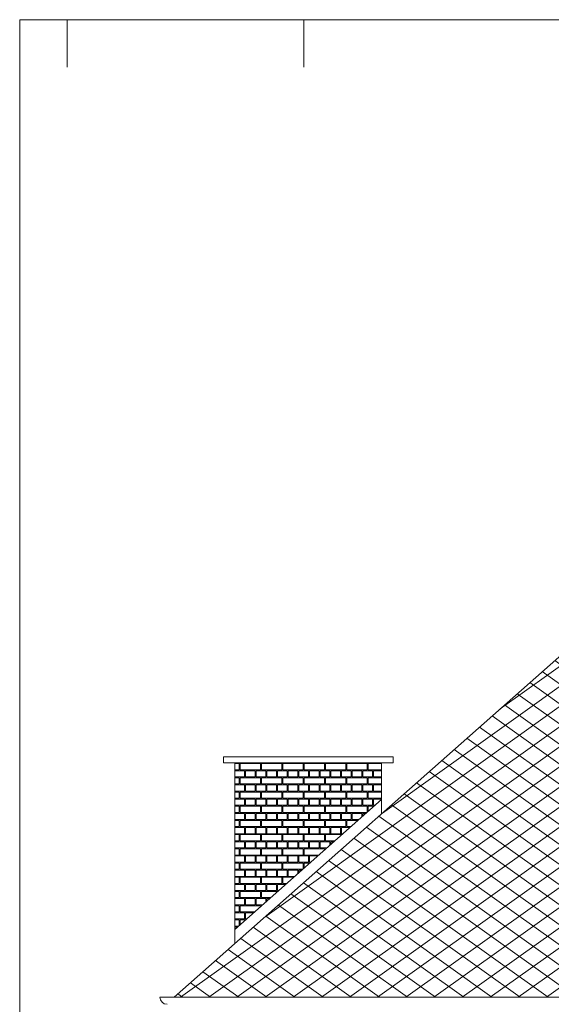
# Model space of a CAD drawing. Extents: x -394022 to -71759, y -12022 to 18278.
# Tile 66 of 91: x -128759 to -123148, y 7883 to 18278. Entities that reach past the tile are written whole.
import ezdxf

# ---------------------------------------------------------------- set-up
doc = ezdxf.new("R2010")
doc.units = 0
doc.header["$MEASUREMENT"] = 0
doc.layers.add('Arch kolorystyka_Nr_Pióra__114', color=7, linetype='Continuous', lineweight=13, true_color=0xf1d696)
doc.layers.add('arch wypelnienia_Nr_Pióra__2', color=7, linetype='Continuous', lineweight=13, true_color=0x7f7f7f)
for name, color, linetype, lineweight in [('ARCH TABELA_Nr_Pióra__21', 7, 'Continuous', 13), ('INWENT DACH_Nr_Pióra__21', 7, 'Continuous', 13), ('Inwent kominy_Nr_Pióra__21', 7, 'Continuous', 13), ('INWENT ODWODNIENIE_Nr_Pióra__5', 7, 'Continuous', 13)]:
    doc.layers.add(name, color=color, linetype=linetype, lineweight=lineweight)

# ---------------------------------------------------------------- blocks, each defined once
blk = doc.blocks.new('*X2')
at = {"layer": 'Arch kolorystyka_Nr_Pióra__114', "linetype": 'Continuous'}
for p, q in [((-126442, 10424), (-126489, 10424)), ((-126442, 10359), (-126442, 10424)), ((-126217, 10424), (-126432, 10424)), ((-126432, 10359), (-126432, 10424)), ((-126217, 10359), (-126217, 10424)), ((-125992, 10424), (-126207, 10424)), ((-126207, 10359), (-126207, 10424)), ((-125992, 10359), (-125992, 10424)), ((-125767, 10424), (-125982, 10424)), ((-125982, 10359), (-125982, 10424)), ((-125767, 10359), (-125767, 10424)), ((-125542, 10424), (-125757, 10424)), ((-125757, 10359), (-125757, 10424)), ((-125542, 10359), (-125542, 10424)), ((-125317, 10424), (-125532, 10424)), ((-125532, 10359), (-125532, 10424)), ((-125317, 10359), (-125317, 10424)), ((-125092, 10424), (-125307, 10424)), ((-125307, 10359), (-125307, 10424)), ((-125092, 10359), (-125092, 10424)), ((-124939, 10424), (-125082, 10424)), ((-125082, 10359), (-125082, 10424)), ((-126489, 10359), (-126442, 10359)), ((-126489, 10349), (-126489, 10284)), ((-126489, 10349), (-126386, 10349)), ((-126432, 10359), (-126217, 10359)), ((-126386, 10349), (-126386, 10284)), ((-126376, 10349), (-126376, 10284)), ((-126376, 10349), (-126274, 10349)), ((-126274, 10349), (-126274, 10284)), ((-126264, 10349), (-126264, 10284)), ((-126264, 10349), (-126161, 10349)), ((-126207, 10359), (-125992, 10359)), ((-126161, 10349), (-126161, 10284)), ((-126151, 10349), (-126151, 10284)), ((-126151, 10349), (-126049, 10349)), ((-126049, 10349), (-126049, 10284)), ((-126039, 10349), (-126039, 10284)), ((-126039, 10349), (-125936, 10349)), ((-125982, 10359), (-125767, 10359)), ((-125936, 10349), (-125936, 10284)), ((-125926, 10349), (-125926, 10284)), ((-125926, 10349), (-125824, 10349)), ((-125824, 10349), (-125824, 10284)), ((-125814, 10349), (-125814, 10284)), ((-125814, 10349), (-125711, 10349)), ((-125757, 10359), (-125542, 10359)), ((-125711, 10349), (-125711, 10284)), ((-125701, 10349), (-125701, 10284)), ((-125701, 10349), (-125599, 10349)), ((-125599, 10349), (-125599, 10284)), ((-125589, 10349), (-125589, 10284)), ((-125589, 10349), (-125486, 10349)), ((-125532, 10359), (-125317, 10359)), ((-125486, 10349), (-125486, 10284)), ((-125476, 10349), (-125476, 10284)), ((-125476, 10349), (-125374, 10349)), ((-125374, 10349), (-125374, 10284)), ((-125364, 10349), (-125364, 10284)), ((-125364, 10349), (-125261, 10349)), ((-125307, 10359), (-125092, 10359)), ((-125261, 10349), (-125261, 10284)), ((-125251, 10349), (-125251, 10284)), ((-125251, 10349), (-125149, 10349)), ((-125149, 10349), (-125149, 10284)), ((-125139, 10349), (-125139, 10284)), ((-125139, 10349), (-125036, 10349)), ((-125082, 10359), (-124939, 10359)), ((-125036, 10349), (-125036, 10284)), ((-125026, 10349), (-125026, 10284)), ((-125026, 10349), (-124939, 10349)), ((-126489, 10284), (-126386, 10284)), ((-126442, 10274), (-126489, 10274)), ((-126489, 10209), (-126442, 10209)), ((-126489, 10199), (-126489, 10134)), ((-126489, 10199), (-126386, 10199)), ((-126442, 10209), (-126442, 10274)), ((-126217, 10274), (-126432, 10274)), ((-126432, 10209), (-126432, 10274)), ((-126432, 10209), (-126217, 10209)), ((-126386, 10199), (-126386, 10134)), ((-126376, 10284), (-126274, 10284)), ((-126376, 10199), (-126376, 10134)), ((-126376, 10199), (-126274, 10199)), ((-126274, 10199), (-126274, 10134)), ((-126264, 10284), (-126161, 10284)), ((-126264, 10199), (-126264, 10134)), ((-126264, 10199), (-126161, 10199)), ((-126217, 10209), (-126217, 10274)), ((-125992, 10274), (-126207, 10274)), ((-126207, 10209), (-126207, 10274)), ((-126207, 10209), (-125992, 10209)), ((-126161, 10199), (-126161, 10134)), ((-126151, 10284), (-126049, 10284)), ((-126151, 10199), (-126151, 10134)), ((-126151, 10199), (-126049, 10199)), ((-126049, 10199), (-126049, 10134)), ((-126039, 10284), (-125936, 10284)), ((-126039, 10199), (-126039, 10134)), ((-126039, 10199), (-125936, 10199)), ((-125992, 10209), (-125992, 10274)), ((-125767, 10274), (-125982, 10274)), ((-125982, 10209), (-125982, 10274)), ((-125982, 10209), (-125767, 10209)), ((-125936, 10199), (-125936, 10134)), ((-125926, 10284), (-125824, 10284)), ((-125926, 10199), (-125926, 10134)), ((-125926, 10199), (-125824, 10199)), ((-125824, 10199), (-125824, 10134)), ((-125814, 10284), (-125711, 10284)), ((-125814, 10199), (-125814, 10134)), ((-125814, 10199), (-125711, 10199)), ((-125767, 10209), (-125767, 10274)), ((-125542, 10274), (-125757, 10274)), ((-125757, 10209), (-125757, 10274)), ((-125757, 10209), (-125542, 10209)), ((-125711, 10199), (-125711, 10134)), ((-125701, 10284), (-125599, 10284)), ((-125701, 10199), (-125701, 10134)), ((-125701, 10199), (-125599, 10199)), ((-125599, 10199), (-125599, 10134)), ((-125589, 10284), (-125486, 10284)), ((-125589, 10199), (-125589, 10134)), ((-125589, 10199), (-125486, 10199)), ((-125542, 10209), (-125542, 10274)), ((-125317, 10274), (-125532, 10274)), ((-125532, 10209), (-125532, 10274)), ((-125532, 10209), (-125317, 10209)), ((-125486, 10199), (-125486, 10134)), ((-125476, 10284), (-125374, 10284)), ((-125476, 10199), (-125476, 10134)), ((-125476, 10199), (-125374, 10199)), ((-125374, 10199), (-125374, 10134)), ((-125364, 10284), (-125261, 10284)), ((-125364, 10199), (-125364, 10134)), ((-125364, 10199), (-125261, 10199)), ((-125317, 10209), (-125317, 10274)), ((-125092, 10274), (-125307, 10274)), ((-125307, 10209), (-125307, 10274)), ((-125307, 10209), (-125092, 10209)), ((-125261, 10199), (-125261, 10134)), ((-125251, 10284), (-125149, 10284)), ((-125251, 10199), (-125251, 10134)), ((-125251, 10199), (-125149, 10199)), ((-125149, 10199), (-125149, 10134)), ((-125139, 10284), (-125036, 10284)), ((-125139, 10199), (-125139, 10134)), ((-125139, 10199), (-125036, 10199)), ((-125092, 10209), (-125092, 10274)), ((-124939, 10274), (-125082, 10274)), ((-125082, 10209), (-125082, 10274)), ((-125082, 10209), (-124939, 10209)), ((-125036, 10199), (-125036, 10134)), ((-125026, 10284), (-124939, 10284)), ((-125026, 10199), (-125026, 10134)), ((-125026, 10199), (-124939, 10199)), ((-126489, 10134), (-126386, 10134)), ((-126442, 10124), (-126489, 10124)), ((-126442, 10059), (-126442, 10124)), ((-126217, 10124), (-126432, 10124)), ((-126432, 10059), (-126432, 10124)), ((-126376, 10134), (-126274, 10134)), ((-126264, 10134), (-126161, 10134)), ((-126217, 10059), (-126217, 10124)), ((-125992, 10124), (-126207, 10124)), ((-126207, 10059), (-126207, 10124)), ((-126151, 10134), (-126049, 10134)), ((-126039, 10134), (-125936, 10134)), ((-125992, 10059), (-125992, 10124)), ((-125767, 10124), (-125982, 10124)), ((-125982, 10059), (-125982, 10124)), ((-125926, 10134), (-125824, 10134)), ((-125814, 10134), (-125711, 10134)), ((-125767, 10059), (-125767, 10124)), ((-125542, 10124), (-125757, 10124)), ((-125757, 10059), (-125757, 10124)), ((-125701, 10134), (-125599, 10134)), ((-125589, 10134), (-125486, 10134)), ((-125542, 10059), (-125542, 10124)), ((-125317, 10124), (-125532, 10124)), ((-125532, 10059), (-125532, 10124)), ((-125476, 10134), (-125374, 10134)), ((-125364, 10134), (-125261, 10134)), ((-125317, 10059), (-125317, 10124)), ((-125092, 10124), (-125307, 10124)), ((-125307, 10059), (-125307, 10124)), ((-125251, 10134), (-125149, 10134)), ((-125139, 10134), (-125036, 10134)), ((-125092, 10059), (-125092, 10124)), ((-124939, 10124), (-125082, 10124)), ((-125082, 10059), (-125082, 10124)), ((-125026, 10134), (-124939, 10134)), ((-126489, 10059), (-126442, 10059)), ((-126489, 10049), (-126489, 9984)), ((-126489, 10049), (-126386, 10049)), ((-126489, 9984), (-126386, 9984)), ((-126432, 10059), (-126217, 10059)), ((-126386, 10049), (-126386, 9984)), ((-126376, 10049), (-126376, 9984)), ((-126376, 10049), (-126274, 10049)), ((-126376, 9984), (-126274, 9984)), ((-126274, 10049), (-126274, 9984)), ((-126264, 10049), (-126264, 9984)), ((-126264, 10049), (-126161, 10049)), ((-126264, 9984), (-126161, 9984)), ((-126207, 10059), (-125992, 10059)), ((-126161, 10049), (-126161, 9984)), ((-126151, 10049), (-126151, 9984)), ((-126151, 10049), (-126049, 10049)), ((-126151, 9984), (-126049, 9984)), ((-126049, 10049), (-126049, 9984)), ((-126039, 10049), (-126039, 9984)), ((-126039, 10049), (-125936, 10049)), ((-126039, 9984), (-125936, 9984)), ((-125982, 10059), (-125767, 10059)), ((-125936, 10049), (-125936, 9984)), ((-125926, 10049), (-125926, 9984)), ((-125926, 10049), (-125824, 10049)), ((-125926, 9984), (-125824, 9984)), ((-125824, 10049), (-125824, 9984)), ((-125814, 10049), (-125814, 9984)), ((-125814, 10049), (-125711, 10049)), ((-125814, 9984), (-125711, 9984)), ((-125757, 10059), (-125542, 10059)), ((-125711, 10049), (-125711, 9984)), ((-125701, 10049), (-125701, 9984)), ((-125701, 10049), (-125599, 10049)), ((-125701, 9984), (-125599, 9984)), ((-125599, 10049), (-125599, 9984)), ((-125589, 10049), (-125589, 9984)), ((-125589, 10049), (-125486, 10049)), ((-125589, 9984), (-125486, 9984)), ((-125532, 10059), (-125317, 10059)), ((-125486, 10049), (-125486, 9984)), ((-125476, 10049), (-125476, 9984)), ((-125476, 10049), (-125374, 10049)), ((-125476, 9984), (-125374, 9984)), ((-125374, 10049), (-125374, 9984)), ((-125364, 10049), (-125364, 9984)), ((-125364, 10049), (-125261, 10049)), ((-125364, 9984), (-125261, 9984)), ((-125307, 10059), (-125092, 10059)), ((-125261, 10049), (-125261, 9984)), ((-125251, 10049), (-125251, 9984)), ((-125251, 10049), (-125149, 10049)), ((-125251, 9984), (-125149, 9984)), ((-125149, 10049), (-125149, 9984)), ((-125139, 10049), (-125139, 9984)), ((-125139, 10049), (-125036, 10049)), ((-125139, 9984), (-125036, 9984)), ((-125082, 10059), (-124939, 10059)), ((-125036, 10049), (-125036, 9984)), ((-125026, 10049), (-125026, 9984)), ((-125026, 10049), (-124939, 10049)), ((-125026, 9984), (-125009, 9984)), ((-126442, 9974), (-126489, 9974)), ((-126489, 9909), (-126442, 9909)), ((-126489, 9899), (-126489, 9834)), ((-126489, 9899), (-126386, 9899)), ((-126442, 9909), (-126442, 9974)), ((-126217, 9974), (-126432, 9974)), ((-126432, 9909), (-126432, 9974)), ((-126432, 9909), (-126217, 9909)), ((-126386, 9899), (-126386, 9834)), ((-126376, 9899), (-126376, 9834)), ((-126376, 9899), (-126274, 9899)), ((-126274, 9899), (-126274, 9834)), ((-126264, 9899), (-126264, 9834)), ((-126264, 9899), (-126161, 9899)), ((-126217, 9909), (-126217, 9974)), ((-125992, 9974), (-126207, 9974)), ((-126207, 9909), (-126207, 9974)), ((-126207, 9909), (-125992, 9909)), ((-126161, 9899), (-126161, 9834)), ((-126151, 9899), (-126151, 9834)), ((-126151, 9899), (-126049, 9899)), ((-126049, 9899), (-126049, 9834)), ((-126039, 9899), (-126039, 9834)), ((-126039, 9899), (-125936, 9899)), ((-125992, 9909), (-125992, 9974)), ((-125767, 9974), (-125982, 9974)), ((-125982, 9909), (-125982, 9974)), ((-125982, 9909), (-125767, 9909)), ((-125936, 9899), (-125936, 9834)), ((-125926, 9899), (-125926, 9834)), ((-125926, 9899), (-125824, 9899)), ((-125824, 9899), (-125824, 9834)), ((-125814, 9899), (-125814, 9834)), ((-125814, 9899), (-125711, 9899)), ((-125767, 9909), (-125767, 9974)), ((-125542, 9974), (-125757, 9974)), ((-125757, 9909), (-125757, 9974)), ((-125757, 9909), (-125542, 9909)), ((-125711, 9899), (-125711, 9834)), ((-125701, 9899), (-125701, 9834)), ((-125701, 9899), (-125599, 9899)), ((-125599, 9899), (-125599, 9834)), ((-125589, 9899), (-125589, 9834)), ((-125589, 9899), (-125486, 9899)), ((-125542, 9909), (-125542, 9974)), ((-125317, 9974), (-125532, 9974)), ((-125532, 9909), (-125532, 9974)), ((-125532, 9909), (-125317, 9909)), ((-125486, 9899), (-125486, 9834)), ((-125476, 9899), (-125476, 9834)), ((-125476, 9899), (-125374, 9899)), ((-125374, 9899), (-125374, 9834)), ((-125364, 9899), (-125364, 9834)), ((-125364, 9899), (-125261, 9899)), ((-125317, 9909), (-125317, 9974)), ((-125092, 9974), (-125307, 9974)), ((-125307, 9909), (-125307, 9974)), ((-125307, 9909), (-125093, 9909)), ((-125261, 9899), (-125261, 9834)), ((-125251, 9899), (-125251, 9834)), ((-125251, 9899), (-125149, 9899)), ((-125149, 9899), (-125149, 9860)), ((-125139, 9899), (-125139, 9869)), ((-125139, 9899), (-125105, 9899)), ((-125092, 9910), (-125092, 9974)), ((-125020, 9974), (-125082, 9974)), ((-125082, 9919), (-125082, 9974)), ((-126489, 9834), (-126386, 9834)), ((-126442, 9824), (-126489, 9824)), ((-126442, 9759), (-126442, 9824)), ((-126217, 9824), (-126432, 9824)), ((-126432, 9759), (-126432, 9824)), ((-126376, 9834), (-126274, 9834)), ((-126264, 9834), (-126161, 9834)), ((-126217, 9759), (-126217, 9824)), ((-125992, 9824), (-126207, 9824)), ((-126207, 9759), (-126207, 9824)), ((-126151, 9834), (-126049, 9834)), ((-126039, 9834), (-125936, 9834)), ((-125992, 9759), (-125992, 9824)), ((-125767, 9824), (-125982, 9824)), ((-125982, 9759), (-125982, 9824)), ((-125926, 9834), (-125824, 9834)), ((-125814, 9834), (-125711, 9834)), ((-125767, 9759), (-125767, 9824)), ((-125542, 9824), (-125757, 9824)), ((-125757, 9759), (-125757, 9824)), ((-125701, 9834), (-125599, 9834)), ((-125589, 9834), (-125486, 9834)), ((-125542, 9759), (-125542, 9824)), ((-125317, 9824), (-125532, 9824)), ((-125532, 9759), (-125532, 9824)), ((-125476, 9834), (-125374, 9834)), ((-125364, 9834), (-125261, 9834)), ((-125317, 9759), (-125317, 9824)), ((-125189, 9824), (-125307, 9824)), ((-125307, 9759), (-125307, 9824)), ((-125251, 9834), (-125178, 9834)), ((-126489, 9759), (-126442, 9759)), ((-126489, 9749), (-126489, 9684)), ((-126489, 9749), (-126386, 9749)), ((-126489, 9684), (-126386, 9684)), ((-126442, 9674), (-126489, 9674)), ((-126442, 9609), (-126442, 9674)), ((-126432, 9759), (-126217, 9759)), ((-126217, 9674), (-126432, 9674)), ((-126432, 9609), (-126432, 9674)), ((-126386, 9749), (-126386, 9684)), ((-126376, 9749), (-126376, 9684)), ((-126376, 9749), (-126274, 9749)), ((-126376, 9684), (-126274, 9684)), ((-126274, 9749), (-126274, 9684)), ((-126264, 9749), (-126264, 9684)), ((-126264, 9749), (-126161, 9749)), ((-126264, 9684), (-126161, 9684)), ((-126217, 9609), (-126217, 9674)), ((-126207, 9759), (-125992, 9759)), ((-125992, 9674), (-126207, 9674)), ((-126207, 9609), (-126207, 9674)), ((-126161, 9749), (-126161, 9684)), ((-126151, 9749), (-126151, 9684)), ((-126151, 9749), (-126049, 9749)), ((-126151, 9684), (-126049, 9684)), ((-126049, 9749), (-126049, 9684)), ((-126039, 9749), (-126039, 9684)), ((-126039, 9749), (-125936, 9749)), ((-126039, 9684), (-125936, 9684)), ((-125992, 9609), (-125992, 9674)), ((-125982, 9759), (-125767, 9759)), ((-125767, 9674), (-125982, 9674)), ((-125982, 9609), (-125982, 9674)), ((-125936, 9749), (-125936, 9684)), ((-125926, 9749), (-125926, 9684)), ((-125926, 9749), (-125824, 9749)), ((-125926, 9684), (-125824, 9684)), ((-125824, 9749), (-125824, 9684)), ((-125814, 9749), (-125814, 9684)), ((-125814, 9749), (-125711, 9749)), ((-125814, 9684), (-125711, 9684)), ((-125767, 9609), (-125767, 9674)), ((-125757, 9759), (-125542, 9759)), ((-125542, 9674), (-125757, 9674)), ((-125757, 9609), (-125757, 9674)), ((-125711, 9749), (-125711, 9684)), ((-125701, 9749), (-125701, 9684)), ((-125701, 9749), (-125599, 9749)), ((-125701, 9684), (-125599, 9684)), ((-125599, 9749), (-125599, 9684)), ((-125589, 9749), (-125589, 9684)), ((-125589, 9749), (-125486, 9749)), ((-125589, 9684), (-125486, 9684)), ((-125542, 9609), (-125542, 9674)), ((-125532, 9759), (-125317, 9759)), ((-125359, 9674), (-125532, 9674)), ((-125532, 9609), (-125532, 9674)), ((-125486, 9749), (-125486, 9684)), ((-125476, 9749), (-125476, 9684)), ((-125476, 9749), (-125374, 9749)), ((-125476, 9684), (-125374, 9684)), ((-125374, 9749), (-125374, 9684)), ((-125364, 9749), (-125364, 9684)), ((-125364, 9749), (-125274, 9749)), ((-125364, 9684), (-125348, 9684)), ((-125307, 9759), (-125263, 9759)), ((-126489, 9609), (-126442, 9609)), ((-126489, 9599), (-126489, 9534)), ((-126489, 9599), (-126386, 9599)), ((-126432, 9609), (-126217, 9609)), ((-126386, 9599), (-126386, 9534)), ((-126376, 9599), (-126376, 9534)), ((-126376, 9599), (-126274, 9599)), ((-126274, 9599), (-126274, 9534)), ((-126264, 9599), (-126264, 9534)), ((-126264, 9599), (-126161, 9599)), ((-126207, 9609), (-125992, 9609)), ((-126161, 9599), (-126161, 9534)), ((-126151, 9599), (-126151, 9534)), ((-126151, 9599), (-126049, 9599)), ((-126049, 9599), (-126049, 9534)), ((-126039, 9599), (-126039, 9534)), ((-126039, 9599), (-125936, 9599)), ((-125982, 9609), (-125767, 9609)), ((-125936, 9599), (-125936, 9534)), ((-125926, 9599), (-125926, 9534)), ((-125926, 9599), (-125824, 9599)), ((-125824, 9599), (-125824, 9534)), ((-125814, 9599), (-125814, 9534)), ((-125814, 9599), (-125711, 9599)), ((-125757, 9609), (-125542, 9609)), ((-125711, 9599), (-125711, 9534)), ((-125701, 9599), (-125701, 9534)), ((-125701, 9599), (-125599, 9599)), ((-125599, 9599), (-125599, 9534)), ((-125589, 9599), (-125589, 9534)), ((-125589, 9599), (-125486, 9599)), ((-125532, 9609), (-125432, 9609)), ((-125486, 9599), (-125486, 9561)), ((-125476, 9599), (-125476, 9570)), ((-125476, 9599), (-125444, 9599)), ((-126489, 9534), (-126386, 9534)), ((-126442, 9524), (-126489, 9524)), ((-126442, 9459), (-126442, 9524)), ((-126217, 9524), (-126432, 9524)), ((-126432, 9459), (-126432, 9524)), ((-126376, 9534), (-126274, 9534)), ((-126264, 9534), (-126161, 9534)), ((-126217, 9459), (-126217, 9524)), ((-125992, 9524), (-126207, 9524)), ((-126207, 9459), (-126207, 9524)), ((-126151, 9534), (-126049, 9534)), ((-126039, 9534), (-125936, 9534)), ((-125992, 9459), (-125992, 9524)), ((-125767, 9524), (-125982, 9524)), ((-125982, 9459), (-125982, 9524)), ((-125926, 9534), (-125824, 9534)), ((-125814, 9534), (-125711, 9534)), ((-125767, 9459), (-125767, 9524)), ((-125542, 9524), (-125757, 9524)), ((-125757, 9459), (-125757, 9524)), ((-125701, 9534), (-125599, 9534)), ((-125589, 9534), (-125517, 9534)), ((-125542, 9512), (-125542, 9524)), ((-125528, 9524), (-125532, 9524)), ((-125532, 9520), (-125532, 9524)), ((-126489, 9459), (-126442, 9459)), ((-126489, 9449), (-126489, 9384)), ((-126489, 9449), (-126386, 9449)), ((-126489, 9384), (-126386, 9384)), ((-126442, 9374), (-126489, 9374)), ((-126442, 9309), (-126442, 9374)), ((-126432, 9459), (-126217, 9459)), ((-126217, 9374), (-126432, 9374)), ((-126432, 9309), (-126432, 9374)), ((-126386, 9449), (-126386, 9384)), ((-126376, 9449), (-126376, 9384)), ((-126376, 9449), (-126274, 9449)), ((-126376, 9384), (-126274, 9384)), ((-126274, 9449), (-126274, 9384)), ((-126264, 9449), (-126264, 9384)), ((-126264, 9449), (-126161, 9449)), ((-126264, 9384), (-126161, 9384)), ((-126217, 9309), (-126217, 9374)), ((-126207, 9459), (-125992, 9459)), ((-125992, 9374), (-126207, 9374)), ((-126207, 9309), (-126207, 9374)), ((-126161, 9449), (-126161, 9384)), ((-126151, 9449), (-126151, 9384)), ((-126151, 9449), (-126049, 9449)), ((-126151, 9384), (-126049, 9384)), ((-126049, 9449), (-126049, 9384)), ((-126039, 9449), (-126039, 9384)), ((-126039, 9449), (-125936, 9449)), ((-126039, 9384), (-125936, 9384)), ((-125992, 9309), (-125992, 9374)), ((-125982, 9459), (-125767, 9459)), ((-125767, 9374), (-125982, 9374)), ((-125982, 9309), (-125982, 9374)), ((-125936, 9449), (-125936, 9384)), ((-125926, 9449), (-125926, 9384)), ((-125926, 9449), (-125824, 9449)), ((-125926, 9384), (-125824, 9384)), ((-125824, 9449), (-125824, 9384)), ((-125814, 9449), (-125814, 9384)), ((-125814, 9449), (-125711, 9449)), ((-125814, 9384), (-125711, 9384)), ((-125767, 9312), (-125767, 9374)), ((-125757, 9459), (-125602, 9459)), ((-125698, 9374), (-125757, 9374)), ((-125757, 9321), (-125757, 9374)), ((-125711, 9449), (-125711, 9384)), ((-125701, 9449), (-125701, 9384)), ((-125701, 9449), (-125613, 9449)), ((-125701, 9384), (-125687, 9384)), ((-126489, 9309), (-126442, 9309)), ((-126489, 9299), (-126489, 9234)), ((-126489, 9299), (-126386, 9299)), ((-126432, 9309), (-126217, 9309)), ((-126386, 9299), (-126386, 9234)), ((-126376, 9299), (-126376, 9234)), ((-126376, 9299), (-126274, 9299)), ((-126274, 9299), (-126274, 9234)), ((-126264, 9299), (-126264, 9234)), ((-126264, 9299), (-126161, 9299)), ((-126207, 9309), (-125992, 9309)), ((-126161, 9299), (-126161, 9234)), ((-126151, 9299), (-126151, 9234)), ((-126151, 9299), (-126049, 9299)), ((-126049, 9299), (-126049, 9234)), ((-126039, 9299), (-126039, 9234)), ((-126039, 9299), (-125936, 9299)), ((-125982, 9309), (-125771, 9309)), ((-125936, 9299), (-125936, 9234)), ((-125926, 9299), (-125926, 9234)), ((-125926, 9299), (-125824, 9299)), ((-125824, 9299), (-125824, 9263)), ((-125814, 9299), (-125814, 9271)), ((-125814, 9299), (-125783, 9299)), ((-126489, 9234), (-126386, 9234)), ((-126442, 9224), (-126489, 9224)), ((-126489, 9159), (-126442, 9159)), ((-126489, 9149), (-126386, 9149)), ((-126442, 9159), (-126442, 9224)), ((-126217, 9224), (-126432, 9224)), ((-126432, 9159), (-126432, 9224)), ((-126432, 9159), (-126217, 9159)), ((-126386, 9149), (-126386, 9084)), ((-126376, 9234), (-126274, 9234)), ((-126376, 9149), (-126376, 9084)), ((-126376, 9149), (-126274, 9149)), ((-126274, 9149), (-126274, 9084)), ((-126264, 9234), (-126161, 9234)), ((-126264, 9149), (-126264, 9084)), ((-126264, 9149), (-126161, 9149)), ((-126217, 9159), (-126217, 9224)), ((-125992, 9224), (-126207, 9224)), ((-126207, 9159), (-126207, 9224)), ((-126207, 9159), (-125992, 9159)), ((-126161, 9149), (-126161, 9084)), ((-126151, 9234), (-126049, 9234)), ((-126151, 9149), (-126151, 9084)), ((-126151, 9149), (-126049, 9149)), ((-126049, 9149), (-126049, 9084)), ((-126039, 9234), (-125936, 9234)), ((-126039, 9149), (-126039, 9084)), ((-126039, 9149), (-125952, 9149)), ((-125992, 9159), (-125992, 9224)), ((-125867, 9224), (-125982, 9224)), ((-125982, 9159), (-125982, 9224)), ((-125982, 9159), (-125941, 9159)), ((-125926, 9234), (-125856, 9234)), ((-126489, 9084), (-126386, 9084)), ((-126442, 9074), (-126489, 9074)), ((-126442, 9009), (-126442, 9074)), ((-126217, 9074), (-126432, 9074)), ((-126432, 9009), (-126432, 9074)), ((-126376, 9084), (-126274, 9084)), ((-126264, 9084), (-126161, 9084)), ((-126217, 9009), (-126217, 9074)), ((-126037, 9074), (-126207, 9074)), ((-126207, 9009), (-126207, 9074)), ((-126151, 9084), (-126049, 9084)), ((-126039, 9084), (-126026, 9084)), ((-126489, 9009), (-126442, 9009)), ((-126489, 8999), (-126386, 8999)), ((-126432, 9009), (-126217, 9009)), ((-126386, 8999), (-126386, 8934)), ((-126376, 8999), (-126376, 8934)), ((-126376, 8999), (-126274, 8999)), ((-126274, 8999), (-126274, 8934)), ((-126264, 8999), (-126264, 8934)), ((-126264, 8999), (-126161, 8999)), ((-126207, 9009), (-126110, 9009)), ((-126161, 8999), (-126161, 8964)), ((-126151, 8999), (-126151, 8973)), ((-126151, 8999), (-126122, 8999)), ((-126489, 8934), (-126386, 8934)), ((-126442, 8924), (-126489, 8924)), ((-126489, 8859), (-126442, 8859)), ((-126489, 8849), (-126386, 8849)), ((-126442, 8859), (-126442, 8924)), ((-126217, 8924), (-126432, 8924)), ((-126432, 8859), (-126432, 8924)), ((-126432, 8859), (-126280, 8859)), ((-126386, 8849), (-126386, 8784)), ((-126376, 8934), (-126274, 8934)), ((-126376, 8849), (-126376, 8784)), ((-126376, 8849), (-126291, 8849)), ((-126264, 8934), (-126195, 8934)), ((-126217, 8914), (-126217, 8924)), ((-126206, 8924), (-126207, 8924)), ((-126207, 8923), (-126207, 8924)), ((-126489, 8784), (-126386, 8784)), ((-126442, 8774), (-126489, 8774)), ((-126442, 8715), (-126442, 8774)), ((-126376, 8774), (-126432, 8774)), ((-126432, 8724), (-126432, 8774)), ((-126376, 8784), (-126364, 8784)), ((-126489, 8709), (-126449, 8709)), ((-126489, 8699), (-126460, 8699))]:
    blk.add_line(p, q, dxfattribs=at)
blk = doc.blocks.new('Wypełnienie_1')
at = {"layer": 'Arch kolorystyka_Nr_Pióra__114', "linetype": 'Continuous'}
blk.add_blockref('*X2', (0, 0), dxfattribs=at)

msp = doc.modelspace()

# ---------------------------------------------------------------- hatches: boundary and pattern name
at = {"layer": 'arch wypelnienia_Nr_Pióra__2', "linetype": 'Continuous'}
h = msp.add_hatch(dxfattribs=at)
h.set_pattern_fill('Concrete_Block', color=256, style=0, pattern_type=2)
h.set_pattern_definition([(35.5377, (-122447.8, 12100.65), (-148.4924, 106.066), []), (144.4623, (-122447.8, 12100.65), (148.4924, 106.066), [])])
h.paths.add_polyline_path([(-127128.7, 7957.6), (-115148.7, 7957.6), (-115148.7, 8488.2), (-115248.7, 8488.2), (-115248.7, 8588.2), (-115348.7, 8588.2), (-115348.7, 8708.2), (-115448.7, 8708.2), (-115448.7, 8778.2), (-115478.7, 8778.2), (-115478.7, 8808.2), (-110008.7, 8808.2), (-110000, 8813.2), (-111408.7, 8813.2), (-111408.7, 10408.2), (-111543.7, 10408.2), (-111543.7, 10520.3), (-111618.7, 10520.3, -0.4118753), (-111693.7, 10594.7), (-111543.7, 10594.7), (-111543.7, 10618.2), (-110653.7, 11508.2), (-109763.7, 10618.2), (-109763.7, 10594.7), (-109613.7, 10594.7, -0.4118515), (-109688.7, 10520.3), (-109763.7, 10520.3), (-109763.7, 10408.2), (-109898.7, 10408.2), (-109898.7, 8871.3), (-109178.7, 9284.7), (-109178.7, 10408.2), (-109313.7, 10408.2), (-109313.7, 10520.3), (-109388.7, 10520.3, -0.4118753), (-109463.7, 10594.7), (-109313.7, 10594.7), (-109313.7, 10618.2), (-108423.7, 11508.2), (-108048.7, 11133.2), (-108048.7, 12100.6), (-118338.7, 12100.6), (-118338.7, 11062.7), (-119018.7, 11062.7), (-119018.7, 12100.6), (-122447.8, 12100.6)], flags=0)
h.paths.add_polyline_path([(-123013.7, 10594.7), (-122863.7, 10594.7), (-122863.7, 10618.2), (-121973.7, 11508.2), (-121083.7, 10618.2), (-121083.7, 10594.7), (-120933.7, 10594.7, -0.4118753), (-121008.7, 10520.3), (-121083.7, 10520.3), (-121083.7, 10408.2), (-121218.7, 10408.2), (-121218.7, 8813.2), (-122728.7, 8813.2), (-122728.7, 10408.2), (-122863.7, 10408.2), (-122863.7, 10520.3), (-122938.7, 10520.3, -0.4118753)], flags=0)
h.paths.add_polyline_path([(-120813.7, 10594.7), (-120663.7, 10594.7), (-120663.7, 10618.2), (-119773.7, 11508.2), (-118883.7, 10618.2), (-118883.7, 10594.7), (-118733.7, 10594.7, -0.4118753), (-118808.7, 10520.3), (-118883.7, 10520.3), (-118883.7, 10408.2), (-119018.7, 10408.2), (-119018.7, 8813.2), (-120528.7, 8813.2), (-120528.7, 10408.2), (-120663.7, 10408.2), (-120663.7, 10520.3), (-120738.7, 10520.3, -0.4118753)], flags=0)
h.paths.add_polyline_path([(-117908.7, 10520.3, -0.4118753), (-117983.7, 10594.7), (-117833.7, 10594.7), (-117833.7, 10618.2), (-116943.7, 11508.2), (-116053.7, 10618.2), (-116053.7, 10594.7), (-115903.7, 10594.7, -0.4118753), (-115978.7, 10520.3), (-116053.7, 10520.3), (-116053.7, 10408.2), (-116188.7, 10408.2), (-116188.7, 8813.2), (-117698.7, 8813.2), (-117698.7, 10408.2), (-117833.7, 10408.2), (-117833.7, 10520.3)], flags=0)
h.paths.add_polyline_path([(-113808.7, 10520.3, -0.4118753), (-113883.7, 10594.7), (-113733.7, 10594.7), (-113733.7, 10618.2), (-112843.7, 11508.2), (-111953.7, 10618.2), (-111953.7, 10594.7), (-111803.7, 10594.7, -0.4118753), (-111878.7, 10520.3), (-111953.7, 10520.3), (-111953.7, 10408.2), (-112088.7, 10408.2), (-112088.7, 8813.2), (-113598.7, 8813.2), (-113598.7, 10408.2), (-113733.7, 10408.2), (-113733.7, 10520.3)], flags=0)

# ---------------------------------------------------------------- linework, layer by layer
at = {"layer": 'ARCH TABELA_Nr_Pióra__21', "linetype": 'Continuous'}
for p, q in [((-128758.7, -11421.6), (-128758.7, 18278.4)), ((-128758.7, 18278.4), (-71758.7, 18278.4)), ((-128258.7, 17778.4), (-128258.7, 18278.4)), ((-125758.7, 17778.4), (-125758.7, 18278.4)), ((-125758.7, 17778.4), (-125758.7, 18278.4))]:
    msp.add_line(p, q, dxfattribs=at)
at = {"layer": 'INWENT DACH_Nr_Pióra__21', "linetype": 'Continuous'}
for p, q in [((-127128.7, 7957.6), (-122447.8, 12100.6)), ((-126488.7, 8674), (-124938.7, 10045.9))]:
    msp.add_line(p, q, dxfattribs=at)
at = {"layer": 'Inwent kominy_Nr_Pióra__21', "linetype": 'Continuous'}
for p, q in [((-126608.7, 10494), (-124818.7, 10494)), ((-126608.7, 10434), (-126608.7, 10494)), ((-126608.7, 10434), (-124818.7, 10434)), ((-126488.7, 10434), (-126488.7, 8524)), ((-124938.7, 10434), (-124938.7, 9895.9)), ((-124818.7, 10434), (-124818.7, 10494))]:
    msp.add_line(p, q, dxfattribs=at)
at = {"layer": 'INWENT ODWODNIENIE_Nr_Pióra__5', "linetype": 'Continuous'}
msp.add_line((-127278.7, 7957.6), (-115148.7, 7957.6), dxfattribs=at)
msp.add_arc((-127203.7, 7958.2), 75, 180.45779, 270, dxfattribs=at)

# ---------------------------------------------------------------- block references
at = {"layer": 'Arch kolorystyka_Nr_Pióra__114', "linetype": 'Continuous'}
msp.add_blockref('Wypełnienie_1', (0, 0), dxfattribs=at)

doc.saveas('drawing.dxf')
